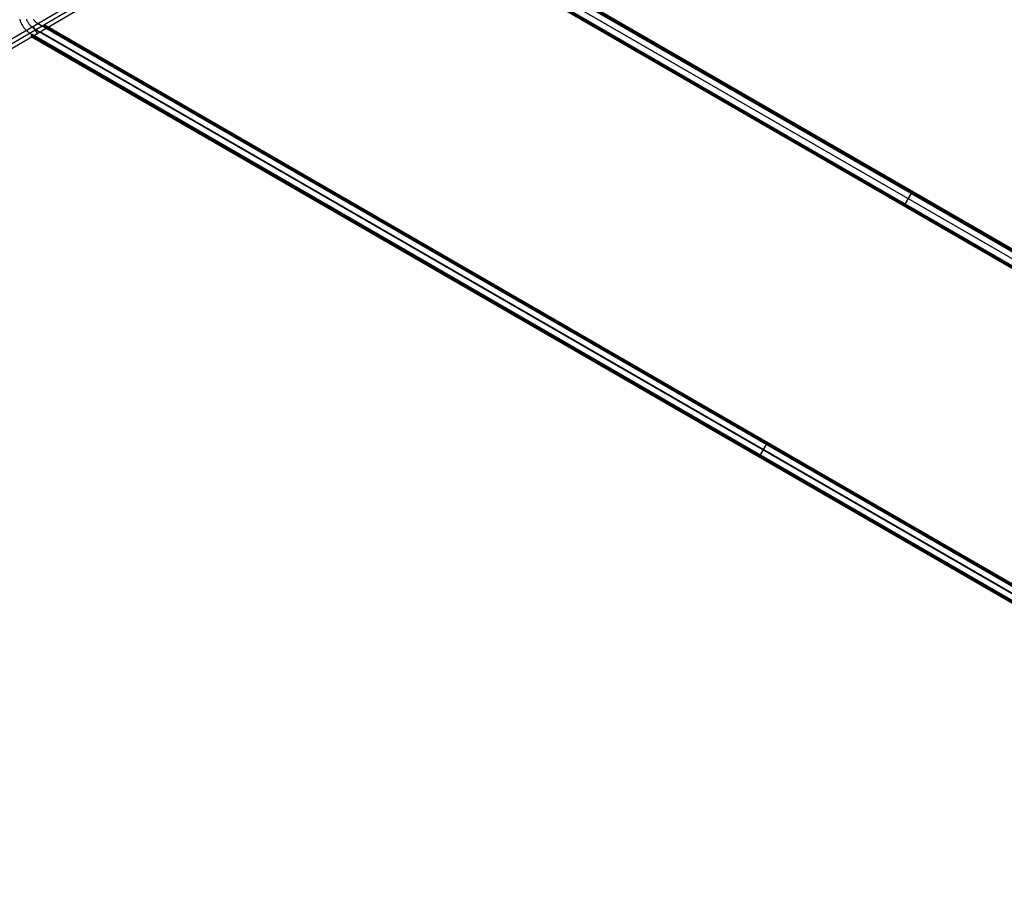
# Model space of a CAD drawing. Header units: millimetres. Extents: x -356 to 356, y -410 to 410.
# Tile 1 of 126: x -355 to -119, y -410 to -204. Entities that reach past the tile are written whole.
import ezdxf

# ---------------------------------------------------------------- set-up
doc = ezdxf.new("R2010")
doc.units = ezdxf.units.MM
doc.header["$MEASUREMENT"] = 0
doc.layers.add('1', color=7, linetype='Continuous')

msp = doc.modelspace()

# ---------------------------------------------------------------- linework, layer by layer
at = {"layer": '1', "color": 252, "extrusion": (-0.116707, -0.06831, 0.990814)}
for points in [[(-0.87, -455.33), (-0.87, -73.76)], [(0.13, -455.33), (0.13, -73.76)], [(0.13, -455.33), (0.13, -73.76)], [(1.13, -455.33), (1.13, -73.76)]]:
    msp.add_lwpolyline(points, dxfattribs=at)
at = {"layer": '1', "color": 252, "extrusion": (0.248134, 0.14326, 0.958074)}
for points in [[(-1.55, 281.05), (-1.55, 197.28)], [(-2.55, 281.05), (-2.55, 197.28)], [(-2.55, 281.05), (-2.55, 197.28)], [(-3.55, 281.05), (-3.55, 197.28)]]:
    msp.add_lwpolyline(points, dxfattribs=at)
at = {"layer": '1', "color": 252}
for points in [[(-1.5, -325.91), (-281.5, -164.26)], [(-3.58, -324.71), (-280.71, -164.71)], [(-280.71, -164.71), (-3.58, -324.71)], [(-3.58, -324.71), (-280.71, -164.71)], [(-3.45, -324.5), (-280.58, -164.5)], [(-280.46, -164.28), (-3.33, -324.28)], [(-3.33, -324.28), (-280.46, -164.28)], [(-3.33, -324.28), (-280.46, -164.28)], [(-283.76, -167), (-4.03, -328.5)], [(-283.76, -167), (-4.03, -328.5)], [(-3.9, -328.28), (-283.63, -166.78)], [(-3.78, -328.06), (-283.51, -166.56)], [(-283.51, -166.56), (-3.78, -328.06)], [(-3, -328.51), (-283, -166.85)], [(-2.25, -327.21), (-282.25, -165.56)], [(-2.25, -327.21), (-282.25, -165.56)], [(-5.08, -327.31), (-282.21, -167.31)], [(-4.33, -326.01), (-281.46, -166.01)], [(-4.33, -326.01), (-281.46, -166.01)], [(-5.33, -327.75), (-282.46, -167.75)], [(-355.28, -203.39), (-355.22, -203.58), (-355.16, -203.77), (-355.09, -203.96), (-355.01, -204.15), (-354.93, -204.33), (-354.84, -204.52), (-354.75, -204.7), (-354.64, -204.87), (-354.54, -205.04), (-354.42, -205.21), (-354.31, -205.38), (-354.18, -205.54), (-354.05, -205.69), (-353.92, -205.84), (-353.78, -205.99), (-353.63, -206.13), (-353.48, -206.27), (-353.33, -206.4), (-353.17, -206.53), (-353.01, -206.65), (-352.84, -206.77), (-352.67, -206.88), (-352.5, -206.98)], [(-353.69, -203.42), (-353.64, -203.56), (-353.57, -203.7), (-353.51, -203.83), (-353.43, -203.97), (-353.36, -204.1), (-353.28, -204.23), (-353.19, -204.35), (-353.1, -204.48), (-353.01, -204.6), (-352.91, -204.72), (-352.81, -204.83), (-352.71, -204.94), (-352.6, -205.05), (-352.49, -205.15), (-352.37, -205.25), (-352.25, -205.34), (-352.13, -205.43), (-352.01, -205.52), (-351.88, -205.6), (-351.75, -205.68)], [(-353.69, -203.42), (-353.64, -203.56), (-353.57, -203.7), (-353.51, -203.83), (-353.43, -203.97), (-353.36, -204.1), (-353.28, -204.23), (-353.19, -204.35), (-353.1, -204.48), (-353.01, -204.6), (-352.91, -204.72), (-352.81, -204.83), (-352.71, -204.94), (-352.6, -205.05), (-352.49, -205.15), (-352.37, -205.25), (-352.25, -205.34), (-352.13, -205.43), (-352.01, -205.52), (-351.88, -205.6), (-351.75, -205.68)], [(-352.1, -205.08), (-351.09, -206.81)], [(-352.1, -205.08), (-351.1, -206.81)], [(-351.96, -203.5), (-351.9, -203.58), (-351.84, -203.66), (-351.78, -203.74), (-351.71, -203.81), (-351.64, -203.89), (-351.57, -203.96), (-351.49, -204.03), (-351.42, -204.09), (-351.34, -204.16), (-351.26, -204.22), (-351.17, -204.27), (-351.09, -204.33), (-351, -204.38)], [(-351, -204.38), (-1.5, -406.17)], [(-349.52, -205.24), (-349.27, -204.8)], [(-349.27, -204.8), (-349.52, -205.24)], [(-2.24, -405.74), (-349.52, -205.24)], [(-349.52, -205.24), (-2.24, -405.74)], [(-2.24, -405.74), (-349.52, -205.24)], [(-2.12, -405.52), (-349.39, -205.02)], [(-349.27, -204.8), (-1.99, -405.3)], [(-349.27, -204.8), (-1.99, -405.3)], [(-1.99, -405.3), (-349.27, -204.8)], [(-352.32, -207.09), (-352.57, -207.52)], [(-352.57, -207.52), (-352.32, -207.09)], [(-352.57, -207.52), (-352.32, -207.09)], [(-352.57, -207.52), (-2.69, -409.52)], [(-352.57, -207.52), (-2.69, -409.52)], [(-352.5, -206.98), (-3, -408.76)], [(-2.57, -409.3), (-352.44, -207.3)], [(-2.44, -409.09), (-352.32, -207.09)], [(-352.32, -207.09), (-2.44, -409.09)], [(-351.92, -207.89), (-351.67, -207.46)], [(-351.75, -205.68), (-2.25, -407.46)], [(-351.75, -205.68), (-2.25, -407.46)], [(-2.99, -407.04), (-350.27, -206.54)], [(-2.99, -407.04), (-350.27, -206.54)], [(-351.02, -207.84), (-351.27, -208.27)], [(-3.99, -408.77), (-351.27, -208.27)], [(-3.74, -408.34), (-351.02, -207.84)], [(-142.14, -244.71), (-141.89, -244.28)], [(-143.64, -247.31), (-143.89, -247.75)], [(-175.88, -305.49), (-175.63, -305.05)], [(-177.38, -308.09), (-177.63, -308.52)]]:
    msp.add_lwpolyline(points, dxfattribs=at)
at = {"layer": '1', "color": 252, "extrusion": (0.866025, -0.5, 0)}
for points in [[(-355.5, -381.6), (-355.5, -381.55), (-355.5, -381.5), (-355.49, -381.44), (-355.49, -381.39), (-355.48, -381.34), (-355.47, -381.29), (-355.46, -381.24), (-355.44, -381.19), (-355.43, -381.14), (-355.41, -381.09), (-355.39, -381.04), (-355.37, -381), (-355.35, -380.95), (-355.33, -380.9), (-355.3, -380.86), (-355.28, -380.81), (-355.25, -380.77), (-355.22, -380.73), (-355.19, -380.69), (-355.16, -380.64), (-355.12, -380.61), (-355.09, -380.57), (-355.05, -380.53), (-355.01, -380.49), (-354.98, -380.46), (-354.94, -380.43), (-354.89, -380.4), (-354.85, -380.37), (-354.81, -380.34), (-354.76, -380.31), (-354.72, -380.28), (-354.67, -380.26), (-354.63, -380.24), (-354.58, -380.22), (-354.53, -380.2), (-354.48, -380.18), (-354.43, -380.16), (-354.38, -380.15), (-354.33, -380.14), (-354.28, -380.13), (-354.23, -380.12), (-354.18, -380.11), (-354.13, -380.11), (-354.08, -380.1), (-354.03, -380.1), (-353.97, -380.1), (-353.92, -380.1), (-353.87, -380.11), (-353.82, -380.11), (-353.77, -380.12), (-353.72, -380.13), (-353.67, -380.14), (-353.62, -380.15), (-353.57, -380.16), (-353.52, -380.18), (-353.47, -380.2), (-353.42, -380.22), (-353.37, -380.24), (-353.33, -380.26), (-353.28, -380.28), (-353.24, -380.31), (-353.19, -380.34), (-353.15, -380.37), (-353.11, -380.4), (-353.06, -380.43), (-353.02, -380.46), (-352.99, -380.49), (-352.95, -380.53), (-352.91, -380.57), (-352.88, -380.61), (-352.84, -380.64), (-352.81, -380.69), (-352.78, -380.73), (-352.75, -380.77), (-352.72, -380.81), (-352.7, -380.86), (-352.67, -380.9), (-352.65, -380.95), (-352.63, -381), (-352.61, -381.04), (-352.59, -381.09), (-352.57, -381.14), (-352.56, -381.19), (-352.54, -381.24), (-352.53, -381.29), (-352.52, -381.34), (-352.51, -381.39), (-352.51, -381.44), (-352.5, -381.5), (-352.5, -381.55), (-352.5, -381.6)], [(-352.5, -381.6), (-352.5, -381.65), (-352.5, -381.7), (-352.51, -381.76), (-352.51, -381.81), (-352.52, -381.86), (-352.53, -381.91), (-352.54, -381.96), (-352.56, -382.01), (-352.57, -382.06), (-352.59, -382.11), (-352.61, -382.16), (-352.63, -382.2), (-352.65, -382.25), (-352.67, -382.3), (-352.7, -382.34), (-352.72, -382.39), (-352.75, -382.43), (-352.78, -382.47), (-352.81, -382.51), (-352.84, -382.56), (-352.88, -382.59), (-352.91, -382.63), (-352.95, -382.67), (-352.99, -382.71), (-353.02, -382.74), (-353.06, -382.77), (-353.11, -382.8), (-353.15, -382.83), (-353.19, -382.86), (-353.24, -382.89), (-353.28, -382.92), (-353.33, -382.94), (-353.37, -382.96), (-353.42, -382.98), (-353.47, -383), (-353.52, -383.02), (-353.57, -383.04), (-353.62, -383.05), (-353.67, -383.06), (-353.72, -383.07), (-353.77, -383.08), (-353.82, -383.09), (-353.87, -383.09), (-353.92, -383.1), (-353.97, -383.1), (-354.03, -383.1), (-354.08, -383.1), (-354.13, -383.09), (-354.18, -383.09), (-354.23, -383.08), (-354.28, -383.07), (-354.33, -383.06), (-354.38, -383.05), (-354.43, -383.04), (-354.48, -383.02), (-354.53, -383), (-354.58, -382.98), (-354.63, -382.96), (-354.67, -382.94), (-354.72, -382.92), (-354.76, -382.89), (-354.81, -382.86), (-354.85, -382.83), (-354.89, -382.8), (-354.94, -382.77), (-354.98, -382.74), (-355.01, -382.71), (-355.05, -382.67), (-355.09, -382.63), (-355.12, -382.59), (-355.16, -382.56), (-355.19, -382.51), (-355.22, -382.47), (-355.25, -382.43), (-355.28, -382.39), (-355.3, -382.34), (-355.33, -382.3), (-355.35, -382.25), (-355.37, -382.2), (-355.39, -382.16), (-355.41, -382.11), (-355.43, -382.06), (-355.44, -382.01), (-355.46, -381.96), (-355.47, -381.91), (-355.48, -381.86), (-355.49, -381.81), (-355.49, -381.76), (-355.5, -381.7), (-355.5, -381.65), (-355.5, -381.6)], [(-352, -381.6), (-352, -381.56), (-352, -381.51), (-352, -381.47), (-352.01, -381.42), (-352.01, -381.37), (-352.02, -381.33), (-352.03, -381.28), (-352.03, -381.24), (-352.04, -381.19), (-352.05, -381.14), (-352.06, -381.1), (-352.08, -381.05), (-352.09, -381), (-352.11, -380.96), (-352.12, -380.91), (-352.14, -380.86), (-352.16, -380.82), (-352.18, -380.77), (-352.2, -380.73), (-352.22, -380.68), (-352.25, -380.64), (-352.27, -380.59), (-352.3, -380.55), (-352.33, -380.51), (-352.35, -380.46), (-352.38, -380.42), (-352.42, -380.38), (-352.45, -380.34), (-352.48, -380.3), (-352.51, -380.26), (-352.55, -380.22), (-352.59, -380.19), (-352.62, -380.15), (-352.66, -380.11), (-352.7, -380.08), (-352.74, -380.05), (-352.78, -380.02), (-352.82, -379.98), (-352.86, -379.95), (-352.91, -379.93), (-352.95, -379.9), (-352.99, -379.87), (-353.04, -379.85), (-353.08, -379.82), (-353.13, -379.8), (-353.17, -379.78), (-353.22, -379.76), (-353.26, -379.74), (-353.31, -379.72), (-353.36, -379.71), (-353.4, -379.69), (-353.45, -379.68), (-353.5, -379.66), (-353.54, -379.65), (-353.59, -379.64), (-353.64, -379.63), (-353.68, -379.63), (-353.73, -379.62), (-353.77, -379.61), (-353.82, -379.61), (-353.87, -379.6), (-353.91, -379.6), (-353.96, -379.6), (-354, -379.6), (-354.04, -379.6), (-354.09, -379.6), (-354.13, -379.6), (-354.18, -379.61), (-354.23, -379.61), (-354.27, -379.62), (-354.32, -379.63), (-354.36, -379.63), (-354.41, -379.64), (-354.46, -379.65), (-354.5, -379.66), (-354.55, -379.68), (-354.6, -379.69), (-354.64, -379.71), (-354.69, -379.72), (-354.74, -379.74), (-354.78, -379.76), (-354.83, -379.78), (-354.87, -379.8), (-354.92, -379.82), (-354.96, -379.85), (-355.01, -379.87), (-355.05, -379.9), (-355.09, -379.93), (-355.14, -379.95), (-355.18, -379.98), (-355.22, -380.02), (-355.26, -380.05), (-355.3, -380.08), (-355.34, -380.11), (-355.38, -380.15), (-355.41, -380.19), (-355.45, -380.22), (-355.49, -380.26), (-355.52, -380.3), (-355.55, -380.34), (-355.58, -380.38), (-355.62, -380.42), (-355.65, -380.46), (-355.67, -380.51), (-355.7, -380.55), (-355.73, -380.59), (-355.75, -380.64), (-355.78, -380.68), (-355.8, -380.73), (-355.82, -380.77), (-355.84, -380.82), (-355.86, -380.86), (-355.88, -380.91), (-355.89, -380.96), (-355.91, -381), (-355.92, -381.05), (-355.94, -381.1), (-355.95, -381.14), (-355.96, -381.19), (-355.97, -381.24), (-355.97, -381.28), (-355.98, -381.33), (-355.99, -381.37), (-355.99, -381.42), (-356, -381.47), (-356, -381.51), (-356, -381.56), (-356, -381.6)], [(-355.5, -381.6), (-355.5, -381.57), (-355.5, -381.53), (-355.5, -381.5), (-355.49, -381.47), (-355.49, -381.43), (-355.49, -381.4), (-355.48, -381.36), (-355.47, -381.33), (-355.47, -381.29), (-355.46, -381.26), (-355.45, -381.22), (-355.44, -381.19), (-355.43, -381.15), (-355.42, -381.12), (-355.41, -381.08), (-355.39, -381.05), (-355.38, -381.01), (-355.37, -380.98), (-355.35, -380.94), (-355.33, -380.91), (-355.31, -380.88), (-355.3, -380.84), (-355.28, -380.81), (-355.26, -380.78), (-355.23, -380.75), (-355.21, -380.72), (-355.19, -380.68), (-355.16, -380.65), (-355.14, -380.62), (-355.11, -380.6), (-355.09, -380.57), (-355.06, -380.54), (-355.03, -380.51), (-355, -380.49), (-354.98, -380.46), (-354.95, -380.44), (-354.92, -380.41), (-354.88, -380.39), (-354.85, -380.37), (-354.82, -380.34), (-354.79, -380.32), (-354.76, -380.3), (-354.72, -380.29), (-354.69, -380.27), (-354.66, -380.25), (-354.62, -380.23), (-354.59, -380.22), (-354.55, -380.21), (-354.52, -380.19), (-354.48, -380.18), (-354.45, -380.17), (-354.41, -380.16), (-354.38, -380.15), (-354.34, -380.14), (-354.31, -380.13), (-354.27, -380.13), (-354.24, -380.12), (-354.2, -380.11), (-354.17, -380.11), (-354.13, -380.11), (-354.1, -380.1), (-354.07, -380.1), (-354.03, -380.1), (-354, -380.1), (-353.97, -380.1), (-353.93, -380.1), (-353.9, -380.1), (-353.87, -380.11), (-353.83, -380.11), (-353.8, -380.11), (-353.76, -380.12), (-353.73, -380.13), (-353.69, -380.13), (-353.66, -380.14), (-353.62, -380.15), (-353.59, -380.16), (-353.55, -380.17), (-353.52, -380.18), (-353.48, -380.19), (-353.45, -380.21), (-353.41, -380.22), (-353.38, -380.23), (-353.34, -380.25), (-353.31, -380.27), (-353.28, -380.29), (-353.24, -380.3), (-353.21, -380.32), (-353.18, -380.34), (-353.15, -380.37), (-353.12, -380.39), (-353.08, -380.41), (-353.05, -380.44), (-353.02, -380.46), (-353, -380.49), (-352.97, -380.51), (-352.94, -380.54), (-352.91, -380.57), (-352.89, -380.6), (-352.86, -380.62), (-352.84, -380.65), (-352.81, -380.68), (-352.79, -380.72), (-352.77, -380.75), (-352.74, -380.78), (-352.72, -380.81), (-352.7, -380.84), (-352.69, -380.88), (-352.67, -380.91), (-352.65, -380.94), (-352.63, -380.98), (-352.62, -381.01), (-352.61, -381.05), (-352.59, -381.08), (-352.58, -381.12), (-352.57, -381.15), (-352.56, -381.19), (-352.55, -381.22), (-352.54, -381.26), (-352.53, -381.29), (-352.53, -381.33), (-352.52, -381.36), (-352.51, -381.4), (-352.51, -381.43), (-352.51, -381.47), (-352.5, -381.5), (-352.5, -381.53), (-352.5, -381.57), (-352.5, -381.6)], [(-286.5, -405.6), (-286.5, -405.53), (-286.5, -405.46), (-286.49, -405.39), (-286.48, -405.32), (-286.47, -405.26), (-286.46, -405.19), (-286.44, -405.12), (-286.42, -405.05), (-286.4, -404.99), (-286.38, -404.92), (-286.36, -404.86), (-286.33, -404.79), (-286.3, -404.73), (-286.27, -404.67), (-286.24, -404.61), (-286.2, -404.55), (-286.17, -404.49), (-286.13, -404.44), (-286.08, -404.38), (-286.04, -404.33), (-286, -404.27), (-285.95, -404.22), (-285.9, -404.17), (-285.85, -404.13), (-285.8, -404.08), (-285.75, -404.04), (-285.69, -403.99), (-285.64, -403.95), (-285.58, -403.92), (-285.52, -403.88), (-285.46, -403.85), (-285.4, -403.81), (-285.34, -403.78), (-285.27, -403.76), (-285.21, -403.73), (-285.14, -403.71), (-285.08, -403.69), (-285.01, -403.67), (-284.95, -403.65), (-284.88, -403.64), (-284.81, -403.62), (-284.74, -403.61), (-284.67, -403.61), (-284.6, -403.6), (-284.53, -403.6), (-284.47, -403.6), (-284.4, -403.6), (-284.33, -403.61), (-284.26, -403.61), (-284.19, -403.62), (-284.12, -403.64), (-284.05, -403.65), (-283.99, -403.67), (-283.92, -403.69), (-283.86, -403.71), (-283.79, -403.73), (-283.73, -403.76), (-283.66, -403.78), (-283.6, -403.81), (-283.54, -403.85), (-283.48, -403.88), (-283.42, -403.92), (-283.36, -403.95), (-283.31, -403.99), (-283.25, -404.04), (-283.2, -404.08), (-283.15, -404.13), (-283.1, -404.17), (-283.05, -404.22), (-283, -404.27), (-282.96, -404.33), (-282.92, -404.38), (-282.87, -404.44), (-282.83, -404.49), (-282.8, -404.55), (-282.76, -404.61), (-282.73, -404.67), (-282.7, -404.73), (-282.67, -404.79), (-282.64, -404.86), (-282.62, -404.92), (-282.6, -404.99), (-282.58, -405.05), (-282.56, -405.12), (-282.54, -405.19), (-282.53, -405.26), (-282.52, -405.32), (-282.51, -405.39), (-282.5, -405.46), (-282.5, -405.53), (-282.5, -405.6)], [(-286, -405.6), (-286, -405.55), (-286, -405.5), (-285.99, -405.44), (-285.99, -405.39), (-285.98, -405.34), (-285.97, -405.29), (-285.96, -405.24), (-285.94, -405.19), (-285.93, -405.14), (-285.91, -405.09), (-285.89, -405.04), (-285.87, -405), (-285.85, -404.95), (-285.83, -404.9), (-285.8, -404.86), (-285.78, -404.81), (-285.75, -404.77), (-285.72, -404.73), (-285.69, -404.69), (-285.66, -404.64), (-285.62, -404.61), (-285.59, -404.57), (-285.55, -404.53), (-285.51, -404.49), (-285.48, -404.46), (-285.44, -404.43), (-285.39, -404.4), (-285.35, -404.37), (-285.31, -404.34), (-285.26, -404.31), (-285.22, -404.28), (-285.17, -404.26), (-285.13, -404.24), (-285.08, -404.22), (-285.03, -404.2), (-284.98, -404.18), (-284.93, -404.16), (-284.88, -404.15), (-284.83, -404.14), (-284.78, -404.13), (-284.73, -404.12), (-284.68, -404.11), (-284.63, -404.11), (-284.58, -404.1), (-284.53, -404.1), (-284.47, -404.1), (-284.42, -404.1), (-284.37, -404.11), (-284.32, -404.11), (-284.27, -404.12), (-284.22, -404.13), (-284.17, -404.14), (-284.12, -404.15), (-284.07, -404.16), (-284.02, -404.18), (-283.97, -404.2), (-283.92, -404.22), (-283.87, -404.24), (-283.83, -404.26), (-283.78, -404.28), (-283.74, -404.31), (-283.69, -404.34), (-283.65, -404.37), (-283.61, -404.4), (-283.56, -404.43), (-283.52, -404.46), (-283.49, -404.49), (-283.45, -404.53), (-283.41, -404.57), (-283.38, -404.61), (-283.34, -404.64), (-283.31, -404.69), (-283.28, -404.73), (-283.25, -404.77), (-283.22, -404.81), (-283.2, -404.86), (-283.17, -404.9), (-283.15, -404.95), (-283.13, -405), (-283.11, -405.04), (-283.09, -405.09), (-283.07, -405.14), (-283.06, -405.19), (-283.04, -405.24), (-283.03, -405.29), (-283.02, -405.34), (-283.01, -405.39), (-283.01, -405.44), (-283, -405.5), (-283, -405.55), (-283, -405.6)], [(-286, -405.6), (-286, -405.55), (-286, -405.5), (-285.99, -405.44), (-285.99, -405.39), (-285.98, -405.34), (-285.97, -405.29), (-285.96, -405.24), (-285.94, -405.19), (-285.93, -405.14), (-285.91, -405.09), (-285.89, -405.04), (-285.87, -404.99), (-285.85, -404.95), (-285.83, -404.9), (-285.8, -404.85), (-285.77, -404.81), (-285.75, -404.77), (-285.72, -404.72), (-285.69, -404.68), (-285.65, -404.64), (-285.62, -404.6), (-285.58, -404.56), (-285.55, -404.53), (-285.51, -404.49), (-285.47, -404.46), (-285.43, -404.42), (-285.39, -404.39), (-285.35, -404.36), (-285.3, -404.33), (-285.26, -404.31), (-285.21, -404.28), (-285.17, -404.26), (-285.12, -404.23), (-285.07, -404.21), (-285.02, -404.19), (-284.97, -404.18), (-284.92, -404.16), (-284.87, -404.15), (-284.82, -404.14), (-284.77, -404.12), (-284.72, -404.12), (-284.67, -404.11), (-284.62, -404.1), (-284.57, -404.1), (-284.51, -404.1), (-284.46, -404.1), (-284.41, -404.1), (-284.36, -404.11), (-284.31, -404.11), (-284.25, -404.12), (-284.2, -404.13), (-284.15, -404.14), (-284.1, -404.15), (-284.05, -404.17), (-284, -404.19), (-283.95, -404.2), (-283.9, -404.22), (-283.86, -404.24), (-283.81, -404.27), (-283.77, -404.29), (-283.72, -404.32), (-283.68, -404.35), (-283.63, -404.38), (-283.59, -404.41), (-283.55, -404.44), (-283.51, -404.47), (-283.47, -404.51), (-283.43, -404.54), (-283.4, -404.58), (-283.36, -404.62), (-283.33, -404.66), (-283.3, -404.7), (-283.27, -404.74), (-283.24, -404.79), (-283.21, -404.83), (-283.19, -404.88), (-283.16, -404.92), (-283.14, -404.97), (-283.12, -405.02), (-283.1, -405.07), (-283.08, -405.11), (-283.06, -405.16), (-283.05, -405.21), (-283.04, -405.26), (-283.03, -405.32), (-283.02, -405.37), (-283.01, -405.42), (-283.01, -405.47), (-283, -405.52), (-283, -405.57), (-283, -405.63), (-283, -405.68), (-283.01, -405.73), (-283.01, -405.78), (-283.02, -405.83), (-283.03, -405.88), (-283.04, -405.94), (-283.05, -405.99), (-283.06, -406.04), (-283.08, -406.09), (-283.1, -406.13), (-283.12, -406.18), (-283.14, -406.23), (-283.16, -406.28), (-283.19, -406.32), (-283.21, -406.37), (-283.24, -406.41), (-283.27, -406.46), (-283.3, -406.5), (-283.33, -406.54), (-283.36, -406.58), (-283.4, -406.62), (-283.43, -406.66), (-283.47, -406.69), (-283.51, -406.73), (-283.55, -406.76), (-283.59, -406.79), (-283.63, -406.82), (-283.68, -406.85), (-283.72, -406.88), (-283.77, -406.91), (-283.81, -406.93), (-283.86, -406.96), (-283.9, -406.98), (-283.95, -407), (-284, -407.01), (-284.05, -407.03), (-284.1, -407.05), (-284.15, -407.06), (-284.2, -407.07), (-284.25, -407.08), (-284.31, -407.09), (-284.36, -407.09), (-284.41, -407.1), (-284.46, -407.1), (-284.51, -407.1), (-284.57, -407.1), (-284.62, -407.1), (-284.67, -407.09), (-284.72, -407.08), (-284.77, -407.08), (-284.82, -407.06), (-284.87, -407.05), (-284.92, -407.04), (-284.97, -407.02), (-285.02, -407.01), (-285.07, -406.99), (-285.12, -406.97), (-285.17, -406.94), (-285.21, -406.92), (-285.26, -406.89), (-285.3, -406.87), (-285.35, -406.84), (-285.39, -406.81), (-285.43, -406.78), (-285.47, -406.74), (-285.51, -406.71), (-285.55, -406.67), (-285.58, -406.64), (-285.62, -406.6), (-285.65, -406.56), (-285.69, -406.52), (-285.72, -406.48), (-285.75, -406.43), (-285.77, -406.39), (-285.8, -406.35), (-285.83, -406.3), (-285.85, -406.25), (-285.87, -406.21), (-285.89, -406.16), (-285.91, -406.11), (-285.93, -406.06), (-285.94, -406.01), (-285.96, -405.96), (-285.97, -405.91), (-285.98, -405.86), (-285.99, -405.81), (-285.99, -405.76), (-286, -405.7), (-286, -405.65), (-286, -405.6)], [(-352.5, -381.6), (-352.5, -381.55), (-352.5, -381.5), (-352.51, -381.44), (-352.51, -381.39), (-352.52, -381.34), (-352.53, -381.29), (-352.54, -381.24), (-352.56, -381.19), (-352.57, -381.14), (-352.59, -381.09), (-352.61, -381.04), (-352.63, -380.99), (-352.65, -380.95), (-352.67, -380.9), (-352.7, -380.85), (-352.73, -380.81), (-352.75, -380.77), (-352.78, -380.72), (-352.81, -380.68), (-352.85, -380.64), (-352.88, -380.6), (-352.92, -380.56), (-352.95, -380.53), (-352.99, -380.49), (-353.03, -380.46), (-353.07, -380.42), (-353.11, -380.39), (-353.15, -380.36), (-353.2, -380.33), (-353.24, -380.31), (-353.29, -380.28), (-353.33, -380.26), (-353.38, -380.23), (-353.43, -380.21), (-353.48, -380.19), (-353.53, -380.18), (-353.58, -380.16), (-353.63, -380.15), (-353.68, -380.14), (-353.73, -380.12), (-353.78, -380.12), (-353.83, -380.11), (-353.88, -380.1), (-353.93, -380.1), (-353.99, -380.1), (-354.04, -380.1), (-354.09, -380.1), (-354.14, -380.11), (-354.19, -380.11), (-354.25, -380.12), (-354.3, -380.13), (-354.35, -380.14), (-354.4, -380.15), (-354.45, -380.17), (-354.5, -380.19), (-354.55, -380.2), (-354.6, -380.22), (-354.64, -380.24), (-354.69, -380.27), (-354.73, -380.29), (-354.78, -380.32), (-354.82, -380.35), (-354.87, -380.38), (-354.91, -380.41), (-354.95, -380.44), (-354.99, -380.47), (-355.03, -380.51), (-355.07, -380.54), (-355.1, -380.58), (-355.14, -380.62), (-355.17, -380.66), (-355.2, -380.7), (-355.23, -380.74), (-355.26, -380.79), (-355.29, -380.83), (-355.31, -380.88), (-355.34, -380.92), (-355.36, -380.97), (-355.38, -381.02), (-355.4, -381.07), (-355.42, -381.11), (-355.44, -381.16), (-355.45, -381.21), (-355.46, -381.26), (-355.47, -381.32), (-355.48, -381.37), (-355.49, -381.42), (-355.49, -381.47), (-355.5, -381.52), (-355.5, -381.57), (-355.5, -381.63), (-355.5, -381.68), (-355.49, -381.73), (-355.49, -381.78), (-355.48, -381.83), (-355.47, -381.88), (-355.46, -381.94), (-355.45, -381.99), (-355.44, -382.04), (-355.42, -382.09), (-355.4, -382.13), (-355.38, -382.18), (-355.36, -382.23), (-355.34, -382.28), (-355.31, -382.32), (-355.29, -382.37), (-355.26, -382.41), (-355.23, -382.46), (-355.2, -382.5), (-355.17, -382.54), (-355.14, -382.58), (-355.1, -382.62), (-355.07, -382.66), (-355.03, -382.69), (-354.99, -382.73), (-354.95, -382.76), (-354.91, -382.79), (-354.87, -382.82), (-354.82, -382.85), (-354.78, -382.88), (-354.73, -382.91), (-354.69, -382.93), (-354.64, -382.96), (-354.6, -382.98), (-354.55, -383), (-354.5, -383.01), (-354.45, -383.03), (-354.4, -383.05), (-354.35, -383.06), (-354.3, -383.07), (-354.25, -383.08), (-354.19, -383.09), (-354.14, -383.09), (-354.09, -383.1), (-354.04, -383.1), (-353.99, -383.1), (-353.93, -383.1), (-353.88, -383.1), (-353.83, -383.09), (-353.78, -383.08), (-353.73, -383.08), (-353.68, -383.06), (-353.63, -383.05), (-353.58, -383.04), (-353.53, -383.02), (-353.48, -383.01), (-353.43, -382.99), (-353.38, -382.97), (-353.33, -382.94), (-353.29, -382.92), (-353.24, -382.89), (-353.2, -382.87), (-353.15, -382.84), (-353.11, -382.81), (-353.07, -382.78), (-353.03, -382.74), (-352.99, -382.71), (-352.95, -382.67), (-352.92, -382.64), (-352.88, -382.6), (-352.85, -382.56), (-352.81, -382.52), (-352.78, -382.48), (-352.75, -382.43), (-352.73, -382.39), (-352.7, -382.35), (-352.67, -382.3), (-352.65, -382.25), (-352.63, -382.21), (-352.61, -382.16), (-352.59, -382.11), (-352.57, -382.06), (-352.56, -382.01), (-352.54, -381.96), (-352.53, -381.91), (-352.52, -381.86), (-352.51, -381.81), (-352.51, -381.76), (-352.5, -381.7), (-352.5, -381.65), (-352.5, -381.6)], [(-356, -381.6), (-356, -381.53), (-356, -381.46), (-355.99, -381.39), (-355.98, -381.32), (-355.97, -381.26), (-355.96, -381.19), (-355.94, -381.12), (-355.92, -381.05), (-355.9, -380.99), (-355.88, -380.92), (-355.86, -380.86), (-355.83, -380.79), (-355.8, -380.73), (-355.77, -380.67), (-355.74, -380.61), (-355.7, -380.55), (-355.67, -380.49), (-355.63, -380.44), (-355.58, -380.38), (-355.54, -380.33), (-355.5, -380.27), (-355.45, -380.22), (-355.4, -380.17), (-355.35, -380.13), (-355.3, -380.08), (-355.25, -380.04), (-355.19, -379.99), (-355.14, -379.95), (-355.08, -379.92), (-355.02, -379.88), (-354.96, -379.85), (-354.9, -379.81), (-354.84, -379.78), (-354.77, -379.76), (-354.71, -379.73), (-354.64, -379.71), (-354.58, -379.69), (-354.51, -379.67), (-354.45, -379.65), (-354.38, -379.64), (-354.31, -379.62), (-354.24, -379.61), (-354.17, -379.61), (-354.1, -379.6), (-354.03, -379.6), (-353.97, -379.6), (-353.9, -379.6), (-353.83, -379.61), (-353.76, -379.61), (-353.69, -379.62), (-353.62, -379.64), (-353.55, -379.65), (-353.49, -379.67), (-353.42, -379.69), (-353.36, -379.71), (-353.29, -379.73), (-353.23, -379.76), (-353.16, -379.78), (-353.1, -379.81), (-353.04, -379.85), (-352.98, -379.88), (-352.92, -379.92), (-352.86, -379.95), (-352.81, -379.99), (-352.75, -380.04), (-352.7, -380.08), (-352.65, -380.13), (-352.6, -380.17), (-352.55, -380.22), (-352.5, -380.27), (-352.46, -380.33), (-352.42, -380.38), (-352.37, -380.44), (-352.33, -380.49), (-352.3, -380.55), (-352.26, -380.61), (-352.23, -380.67), (-352.2, -380.73), (-352.17, -380.79), (-352.14, -380.86), (-352.12, -380.92), (-352.1, -380.99), (-352.08, -381.05), (-352.06, -381.12), (-352.04, -381.19), (-352.03, -381.26), (-352.02, -381.32), (-352.01, -381.39), (-352, -381.46), (-352, -381.53), (-352, -381.6)], [(-355.5, -381.6), (-355.5, -381.55), (-355.5, -381.5), (-355.49, -381.44), (-355.49, -381.39), (-355.48, -381.34), (-355.47, -381.29), (-355.46, -381.24), (-355.44, -381.19), (-355.43, -381.14), (-355.41, -381.09), (-355.39, -381.04), (-355.37, -381), (-355.35, -380.95), (-355.33, -380.9), (-355.3, -380.86), (-355.28, -380.81), (-355.25, -380.77), (-355.22, -380.73), (-355.19, -380.69), (-355.16, -380.64), (-355.12, -380.61), (-355.09, -380.57), (-355.05, -380.53), (-355.01, -380.49), (-354.98, -380.46), (-354.94, -380.43), (-354.89, -380.4), (-354.85, -380.37), (-354.81, -380.34), (-354.76, -380.31), (-354.72, -380.28), (-354.67, -380.26), (-354.63, -380.24), (-354.58, -380.22), (-354.53, -380.2), (-354.48, -380.18), (-354.43, -380.16), (-354.38, -380.15), (-354.33, -380.14), (-354.28, -380.13), (-354.23, -380.12), (-354.18, -380.11), (-354.13, -380.11), (-354.08, -380.1), (-354.03, -380.1), (-353.97, -380.1), (-353.92, -380.1), (-353.87, -380.11), (-353.82, -380.11), (-353.77, -380.12), (-353.72, -380.13), (-353.67, -380.14), (-353.62, -380.15), (-353.57, -380.16), (-353.52, -380.18), (-353.47, -380.2), (-353.42, -380.22), (-353.37, -380.24), (-353.33, -380.26), (-353.28, -380.28), (-353.24, -380.31), (-353.19, -380.34), (-353.15, -380.37), (-353.11, -380.4), (-353.06, -380.43), (-353.02, -380.46), (-352.99, -380.49), (-352.95, -380.53), (-352.91, -380.57), (-352.88, -380.61), (-352.84, -380.64), (-352.81, -380.69), (-352.78, -380.73), (-352.75, -380.77), (-352.72, -380.81), (-352.7, -380.86), (-352.67, -380.9), (-352.65, -380.95), (-352.63, -381), (-352.61, -381.04), (-352.59, -381.09), (-352.57, -381.14), (-352.56, -381.19), (-352.54, -381.24), (-352.53, -381.29), (-352.52, -381.34), (-352.51, -381.39), (-352.51, -381.44), (-352.5, -381.5), (-352.5, -381.55), (-352.5, -381.6)]]:
    msp.add_lwpolyline(points, dxfattribs=at)
at = {"layer": '1', "color": 252, "extrusion": (0.829716, 0.479037, -0.286521)}
for points in [[(-3.55, -482.35), (-3.55, -482.38), (-3.55, -482.42), (-3.55, -482.45), (-3.54, -482.49), (-3.54, -482.52), (-3.53, -482.55), (-3.52, -482.59), (-3.52, -482.62), (-3.51, -482.65), (-3.49, -482.69), (-3.48, -482.72), (-3.47, -482.75), (-3.45, -482.78), (-3.44, -482.81), (-3.42, -482.84), (-3.4, -482.87), (-3.39, -482.9), (-3.37, -482.93), (-3.35, -482.96), (-3.32, -482.99), (-3.3, -483.01), (-3.28, -483.04), (-3.25, -483.06), (-3.23, -483.09), (-3.2, -483.11), (-3.18, -483.13), (-3.15, -483.15), (-3.12, -483.17), (-3.09, -483.19), (-3.06, -483.21), (-3.03, -483.23), (-3, -483.24), (-2.97, -483.26), (-2.94, -483.27), (-2.91, -483.28), (-2.88, -483.29), (-2.84, -483.31), (-2.81, -483.31), (-2.78, -483.32), (-2.74, -483.33), (-2.71, -483.34), (-2.67, -483.34), (-2.64, -483.34), (-2.61, -483.35), (-2.57, -483.35), (-2.54, -483.35), (-2.5, -483.35), (-2.47, -483.34), (-2.43, -483.34), (-2.4, -483.34), (-2.36, -483.33), (-2.33, -483.32), (-2.3, -483.31), (-2.26, -483.31), (-2.23, -483.29), (-2.2, -483.28), (-2.17, -483.27), (-2.14, -483.26), (-2.1, -483.24), (-2.07, -483.23), (-2.04, -483.21), (-2.01, -483.19), (-1.99, -483.17), (-1.96, -483.15), (-1.93, -483.13), (-1.9, -483.11), (-1.88, -483.09), (-1.85, -483.06), (-1.83, -483.04), (-1.81, -483.01), (-1.78, -482.99), (-1.76, -482.96), (-1.74, -482.93), (-1.72, -482.9), (-1.7, -482.87), (-1.68, -482.84), (-1.67, -482.81), (-1.65, -482.78), (-1.64, -482.75), (-1.62, -482.72), (-1.61, -482.69), (-1.6, -482.65), (-1.59, -482.62), (-1.58, -482.59), (-1.57, -482.55), (-1.57, -482.52), (-1.56, -482.49), (-1.56, -482.45), (-1.56, -482.42), (-1.55, -482.38), (-1.55, -482.35)], [(-1.55, -482.35), (-1.55, -482.31), (-1.56, -482.28), (-1.56, -482.24), (-1.56, -482.21), (-1.57, -482.18), (-1.57, -482.14), (-1.58, -482.11), (-1.59, -482.08), (-1.6, -482.04), (-1.61, -482.01), (-1.62, -481.98), (-1.64, -481.95), (-1.65, -481.91), (-1.67, -481.88), (-1.68, -481.85), (-1.7, -481.82), (-1.72, -481.79), (-1.74, -481.77), (-1.76, -481.74), (-1.78, -481.71), (-1.81, -481.69), (-1.83, -481.66), (-1.85, -481.64), (-1.88, -481.61), (-1.9, -481.59), (-1.93, -481.57), (-1.96, -481.55), (-1.99, -481.53), (-2.01, -481.51), (-2.04, -481.49), (-2.07, -481.47), (-2.1, -481.45), (-2.14, -481.44), (-2.17, -481.43), (-2.2, -481.41), (-2.23, -481.4), (-2.26, -481.39), (-2.3, -481.38), (-2.33, -481.37), (-2.36, -481.37), (-2.4, -481.36), (-2.43, -481.36), (-2.47, -481.35), (-2.5, -481.35), (-2.54, -481.35), (-2.57, -481.35), (-2.61, -481.35), (-2.64, -481.35), (-2.67, -481.36), (-2.71, -481.36), (-2.74, -481.37), (-2.78, -481.37), (-2.81, -481.38), (-2.84, -481.39), (-2.88, -481.4), (-2.91, -481.41), (-2.94, -481.43), (-2.97, -481.44), (-3, -481.45), (-3.03, -481.47), (-3.06, -481.49), (-3.09, -481.51), (-3.12, -481.53), (-3.15, -481.55), (-3.18, -481.57), (-3.2, -481.59), (-3.23, -481.61), (-3.25, -481.64), (-3.28, -481.66), (-3.3, -481.69), (-3.32, -481.71), (-3.35, -481.74), (-3.37, -481.77), (-3.39, -481.79), (-3.4, -481.82), (-3.42, -481.85), (-3.44, -481.88), (-3.45, -481.91), (-3.47, -481.95), (-3.48, -481.98), (-3.49, -482.01), (-3.51, -482.04), (-3.52, -482.08), (-3.52, -482.11), (-3.53, -482.14), (-3.54, -482.18), (-3.54, -482.21), (-3.55, -482.24), (-3.55, -482.28), (-3.55, -482.31), (-3.55, -482.35)]]:
    msp.add_lwpolyline(points, dxfattribs=at)
at = {"layer": '1', "color": 252, "extrusion": (0.855107, 0.500505, 0.135229)}
for points in [[(0.87, -322.99), (0.87, -322.96), (0.87, -322.92), (0.87, -322.89), (0.86, -322.85), (0.86, -322.82), (0.85, -322.79), (0.84, -322.75), (0.83, -322.72), (0.82, -322.69), (0.81, -322.65), (0.8, -322.62), (0.79, -322.59), (0.77, -322.56), (0.76, -322.53), (0.74, -322.5), (0.72, -322.47), (0.7, -322.44), (0.68, -322.41), (0.66, -322.38), (0.64, -322.36), (0.62, -322.33), (0.6, -322.3), (0.57, -322.28), (0.55, -322.26), (0.52, -322.23), (0.49, -322.21), (0.47, -322.19), (0.44, -322.17), (0.41, -322.15), (0.38, -322.13), (0.35, -322.12), (0.32, -322.1), (0.29, -322.08), (0.26, -322.07), (0.23, -322.06), (0.19, -322.05), (0.16, -322.04), (0.13, -322.03), (0.09, -322.02), (0.06, -322.01), (0.03, -322), (-0.01, -322), (-0.04, -322), (-0.08, -321.99), (-0.11, -321.99), (-0.15, -321.99), (-0.18, -321.99), (-0.21, -322), (-0.25, -322), (-0.28, -322), (-0.32, -322.01), (-0.35, -322.02), (-0.38, -322.03), (-0.42, -322.04), (-0.45, -322.05), (-0.48, -322.06), (-0.52, -322.07), (-0.55, -322.08), (-0.58, -322.1), (-0.61, -322.12), (-0.64, -322.13), (-0.67, -322.15), (-0.7, -322.17), (-0.72, -322.19), (-0.75, -322.21), (-0.78, -322.23), (-0.8, -322.26), (-0.83, -322.28), (-0.85, -322.3), (-0.88, -322.33), (-0.9, -322.36), (-0.92, -322.38), (-0.94, -322.41), (-0.96, -322.44), (-0.98, -322.47), (-1, -322.5), (-1.01, -322.53), (-1.03, -322.56), (-1.04, -322.59), (-1.06, -322.62), (-1.07, -322.65), (-1.08, -322.69), (-1.09, -322.72), (-1.1, -322.75), (-1.11, -322.79), (-1.11, -322.82), (-1.12, -322.85), (-1.12, -322.89), (-1.13, -322.92), (-1.13, -322.96), (-1.13, -322.99)], [(-1.13, -322.99), (-1.13, -323.03), (-1.13, -323.06), (-1.12, -323.1), (-1.12, -323.13), (-1.11, -323.16), (-1.11, -323.2), (-1.1, -323.23), (-1.09, -323.27), (-1.08, -323.3), (-1.07, -323.33), (-1.06, -323.36), (-1.04, -323.4), (-1.03, -323.43), (-1.01, -323.46), (-1, -323.49), (-0.98, -323.52), (-0.96, -323.55), (-0.94, -323.57), (-0.92, -323.6), (-0.9, -323.63), (-0.88, -323.66), (-0.85, -323.68), (-0.83, -323.71), (-0.8, -323.73), (-0.78, -323.75), (-0.75, -323.77), (-0.72, -323.8), (-0.7, -323.82), (-0.67, -323.83), (-0.64, -323.85), (-0.61, -323.87), (-0.58, -323.89), (-0.55, -323.9), (-0.52, -323.91), (-0.48, -323.93), (-0.45, -323.94), (-0.42, -323.95), (-0.38, -323.96), (-0.35, -323.97), (-0.32, -323.97), (-0.28, -323.98), (-0.25, -323.99), (-0.21, -323.99), (-0.18, -323.99), (-0.15, -323.99), (-0.11, -323.99), (-0.08, -323.99), (-0.04, -323.99), (-0.01, -323.99), (0.03, -323.98), (0.06, -323.97), (0.09, -323.97), (0.13, -323.96), (0.16, -323.95), (0.19, -323.94), (0.23, -323.93), (0.26, -323.91), (0.29, -323.9), (0.32, -323.89), (0.35, -323.87), (0.38, -323.85), (0.41, -323.83), (0.44, -323.82), (0.47, -323.8), (0.49, -323.77), (0.52, -323.75), (0.55, -323.73), (0.57, -323.71), (0.6, -323.68), (0.62, -323.66), (0.64, -323.63), (0.66, -323.6), (0.68, -323.57), (0.7, -323.55), (0.72, -323.52), (0.74, -323.49), (0.76, -323.46), (0.77, -323.43), (0.79, -323.4), (0.8, -323.36), (0.81, -323.33), (0.82, -323.3), (0.83, -323.27), (0.84, -323.23), (0.85, -323.2), (0.86, -323.16), (0.86, -323.13), (0.87, -323.1), (0.87, -323.06), (0.87, -323.03), (0.87, -322.99)]]:
    msp.add_lwpolyline(points, dxfattribs=at)
at = {"layer": '1', "color": 252, "extrusion": (1, 0, 0)}
for points in [[(-205.24, -381.6), (-205.24, -386.6)], [(-204.8, -386.6), (-204.8, -381.6)], [(-207.52, -383.1), (-207.52, -455.1)], [(-207.3, -455.1), (-207.3, -383.1)], [(-207.09, -455.1), (-207.09, -383.1)], [(-206.54, -380.1), (-206.54, -379.6)], [(-244.71, -410.6), (-244.71, -405.6)], [(-244.28, -410.6), (-244.28, -405.6)], [(-247.75, -479.1), (-247.75, -405.6)], [(-247.31, -479.1), (-247.31, -405.6)], [(-305.49, -386.6), (-305.49, -381.6)], [(-305.05, -386.6), (-305.05, -381.6)], [(-308.52, -455.1), (-308.52, -381.6)], [(-308.09, -455.1), (-308.09, -381.6)]]:
    msp.add_lwpolyline(points, dxfattribs=at)
at = {"layer": '1', "color": 252, "extrusion": (0.231455, 0.935414, 0.267261)}
for points in [[(290.96, -291.14), (292.4, -292.69)], [(292.33, -292.76), (290.89, -291.2)], [(290.82, -291.27), (292.26, -292.82)]]:
    msp.add_lwpolyline(points, dxfattribs=at)
at = {"layer": '1', "color": 252, "extrusion": (-0.035918, 0.989685, -0.138685)}
msp.add_lwpolyline([(359.09, -405.65), (358.58, -403.72)], dxfattribs=at)
at = {"layer": '1', "color": 252, "extrusion": (-0.007991, 0.997664, 0.067841)}
msp.add_lwpolyline([(353.12, -367.93), (353.35, -365.95)], dxfattribs=at)

doc.saveas('drawing.dxf')
